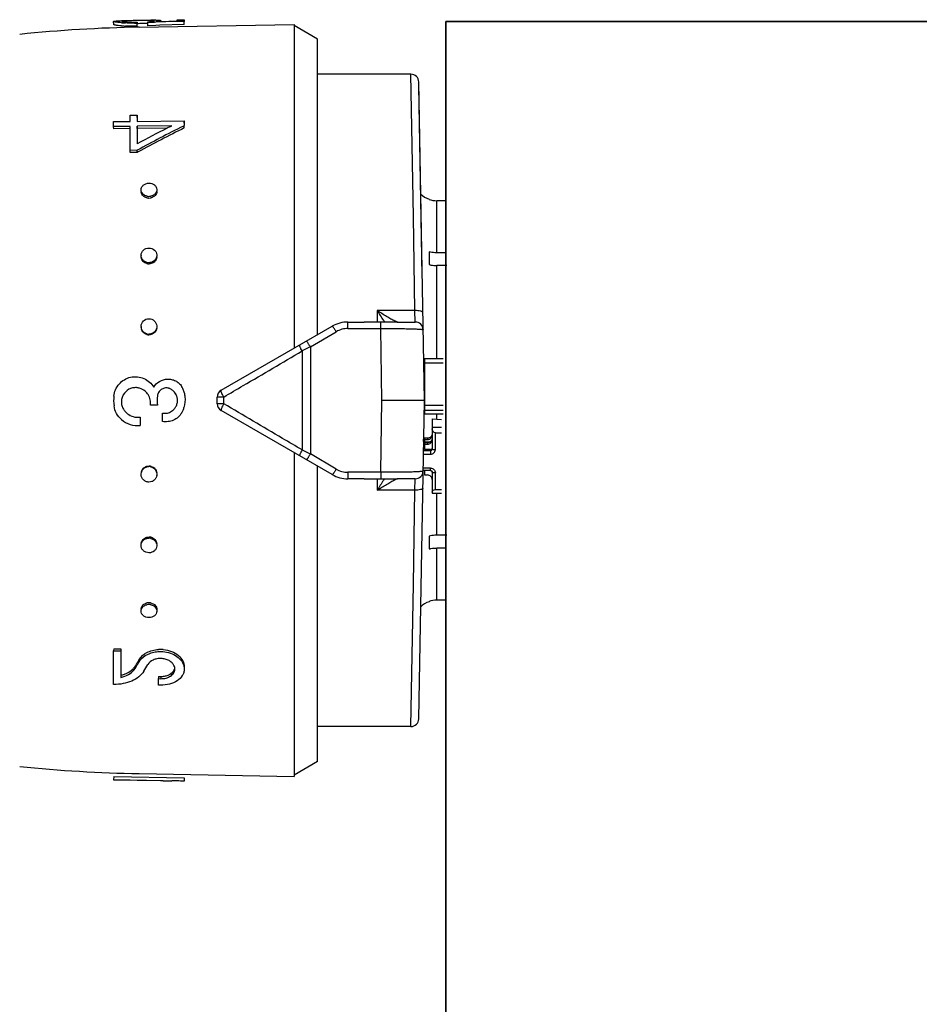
# Model space of a CAD drawing. Header units: millimetres. Extents: x 60394 to 199354, y 20895 to 166073.
# Tile 87 of 256: x 82914 to 82971, y 24418 to 24480. Entities that reach past the tile are written whole.
import ezdxf

# ---------------------------------------------------------------- set-up
doc = ezdxf.new("R2010")
doc.units = ezdxf.units.MM
doc.layers.add('UT_ZAŘÍZENÍ - OT', color=3, linetype='Continuous', lineweight=35)

msp = doc.modelspace()

# ---------------------------------------------------------------- linework, layer by layer
at = {"color": 0, "linetype": 'Continuous'}
for p, q in [((82920.042, 24479.977), (82920.038, 24480.177)), ((82920.675, 24480.223), (82920.69, 24480.224)), ((82920.69, 24480.224), (82920.702, 24480.224)), ((82920.691, 24480.164), (82920.69, 24480.21)), ((82921.604, 24480.237), (82921.482, 24480.235)), ((82921.528, 24480.138), (82921.528, 24480.075)), ((82921.532, 24479.876), (82921.528, 24480.075)), ((82921.605, 24480.037), (82921.53, 24480.036)), ((82921.674, 24479.813), (82931.542, 24479.986)), ((82922.216, 24480.044), (82922.185, 24480.044)), ((82922.214, 24480.104), (82922.214, 24480.157)), ((82922.644, 24480.12), (82922.214, 24480.104)), ((82922.217, 24479.905), (82922.214, 24480.104)), ((82922.438, 24480.177), (82922.437, 24480.241)), ((82922.731, 24480.123), (82922.644, 24480.12)), ((82922.726, 24480.172), (82923.028, 24480.181)), ((82924.022, 24480.168), (82922.731, 24480.123)), ((82922.992, 24479.933), (82922.734, 24479.924)), ((82922.875, 24480.176), (82922.875, 24480.191)), ((82924.541, 24479.987), (82922.992, 24479.933)), ((82923.028, 24480.181), (82924.088, 24480.215)), ((82923.038, 24480.235), (82923.039, 24480.182)), ((82924.089, 24480.171), (82924.022, 24480.168)), ((82924.088, 24480.283), (82924.538, 24480.291)), ((82924.088, 24480.215), (82924.088, 24480.283)), ((82924.538, 24480.186), (82924.089, 24480.171)), ((82924.538, 24480.291), (82924.538, 24480.186)), ((82924.541, 24479.987), (82924.538, 24480.186)), ((82931.542, 24479.986), (82931.542, 24459.341)), ((82922.734, 24479.924), (82922.217, 24479.905)), ((82933.042, 24479.046), (82931.542, 24479.912)), ((82933.042, 24460.207), (82933.042, 24479.046)), ((82938.988, 24476.812), (82933.042, 24476.812)), ((82939.142, 24467.748), (82938.988, 24476.812)), ((82939.842, 24456.012), (82939.487, 24476.321)), ((82939.703, 24463.946), (82939.492, 24476.071)), ((82920.038, 24473.788), (82921.088, 24473.801)), ((82920.038, 24473.477), (82920.038, 24473.788)), ((82921.088, 24474.207), (82921.538, 24474.213)), ((82921.088, 24473.801), (82921.088, 24474.207)), ((82921.538, 24474.213), (82921.538, 24473.807)), ((82921.542, 24474.062), (82921.538, 24474.213)), ((82921.538, 24473.807), (82924.538, 24473.846)), ((82924.538, 24473.846), (82924.538, 24473.534)), ((82924.541, 24473.699), (82924.538, 24473.846)), ((82921.088, 24473.49), (82920.038, 24473.477)), ((82920.042, 24473.333), (82920.038, 24473.477)), ((82921.092, 24473.346), (82920.042, 24473.333)), ((82921.088, 24471.958), (82921.088, 24473.49)), ((82923.752, 24473.524), (82921.538, 24473.496)), ((82921.538, 24473.496), (82921.538, 24472.377)), ((82921.542, 24473.352), (82921.538, 24473.496)), ((82923.459, 24473.376), (82921.542, 24473.352)), ((82921.542, 24473.352), (82921.542, 24472.494)), ((82923.697, 24473.496), (82923.752, 24473.524)), ((82924.538, 24473.534), (82924.482, 24473.506)), ((82924.541, 24473.39), (82924.538, 24473.534)), ((82921.538, 24471.963), (82921.088, 24471.958)), ((82921.092, 24471.827), (82921.088, 24471.958)), ((82921.542, 24471.832), (82921.092, 24471.827)), ((82921.542, 24471.832), (82921.538, 24471.963)), ((82921.594, 24471.86), (82921.542, 24471.832)), ((82940.142, 24468.848), (82940.142, 24468.835)), ((82940.642, 24465.425), (82940.642, 24468.749)), ((82941.212, 24468.749), (82940.642, 24468.749)), ((82939.244, 24461.737), (82939.142, 24467.748)), ((82940.142, 24465.486), (82940.142, 24464.672)), ((82941.26, 24465.425), (82940.642, 24465.425)), ((82940.642, 24458.686), (82940.642, 24464.612)), ((82941.267, 24464.612), (82940.642, 24464.612)), ((82936.842, 24461.737), (82936.842, 24461.003)), ((82939.244, 24461.737), (82936.842, 24461.737)), ((82939.263, 24461.012), (82939.244, 24461.737)), ((82926.892, 24456.656), (82933.972, 24460.744)), ((82934.972, 24460.597), (82934.972, 24461.012)), ((82934.972, 24461.012), (82935.999, 24461.012)), ((82934.972, 24460.597), (82937.07, 24460.597)), ((82937.07, 24460.597), (82937.069, 24461.004)), ((82937.142, 24456.012), (82937.07, 24460.597)), ((82938.106, 24461.012), (82939.263, 24461.012)), ((82932.576, 24459.424), (82934.222, 24460.392)), ((82932.576, 24459.424), (82932.576, 24452.6)), ((82932.055, 24459.168), (82932.055, 24452.856)), ((82939.842, 24458.686), (82939.842, 24455.164)), ((82939.842, 24458.686), (82941.042, 24458.686)), ((82939.842, 24458.402), (82941.042, 24458.402)), ((82926.642, 24455.8), (82926.642, 24456.223)), ((82927.055, 24455.796), (82927.055, 24456.227)), ((82922.828, 24455.709), (82922.378, 24455.709)), ((82937.07, 24451.427), (82937.142, 24456.012)), ((82939.842, 24456.012), (82937.142, 24456.012)), ((82939.487, 24435.703), (82939.842, 24456.012)), ((82939.842, 24455.706), (82941.042, 24455.706)), ((82921.718, 24454.94), (82921.718, 24454.406)), ((82923.148, 24454.668), (82923.148, 24455.203)), ((82933.972, 24451.28), (82926.892, 24455.367)), ((82939.842, 24455.391), (82941.042, 24455.391)), ((82939.842, 24455.164), (82941.042, 24455.164)), ((82940.342, 24454.837), (82940.342, 24452.914)), ((82940.342, 24454.837), (82940.942, 24454.804)), ((82940.642, 24454.821), (82940.642, 24455.164)), ((82940.342, 24454.306), (82940.942, 24454.306)), ((82939.796, 24453.397), (82939.802, 24453.72)), ((82939.842, 24453.608), (82939.842, 24453.363)), ((82940.042, 24453.608), (82939.842, 24453.608)), ((82940.042, 24453.608), (82940.042, 24453.51)), ((82940.542, 24452.875), (82940.542, 24453.954)), ((82940.542, 24453.954), (82940.942, 24453.954)), ((82939.842, 24452.972), (82939.789, 24452.972)), ((82939.842, 24453.168), (82939.792, 24453.168)), ((82939.844, 24453.394), (82939.796, 24453.397)), ((82939.796, 24453.363), (82940.205, 24453.363)), ((82939.842, 24453.51), (82940.042, 24453.51)), ((82939.842, 24453.315), (82939.842, 24452.874)), ((82940.042, 24453.315), (82939.842, 24453.315)), ((82939.842, 24453.218), (82940.042, 24453.218)), ((82940.042, 24453.315), (82940.042, 24453.218)), ((82931.542, 24452.683), (82931.542, 24432.038)), ((82934.222, 24451.631), (82932.576, 24452.6)), ((82939.782, 24452.581), (82940.242, 24452.581)), ((82939.786, 24452.816), (82940.242, 24452.816)), ((82940.242, 24452.874), (82939.842, 24452.874)), ((82940.242, 24452.874), (82940.242, 24452.581)), ((82933.042, 24432.978), (82933.042, 24451.817)), ((82940.242, 24451.698), (82939.767, 24451.698)), ((82940.242, 24451.537), (82940.242, 24451.698)), ((82934.972, 24451.427), (82934.972, 24451.012)), ((82937.07, 24451.427), (82934.972, 24451.427)), ((82937.07, 24451.427), (82937.069, 24451.019)), ((82940.242, 24451.537), (82939.764, 24451.537)), ((82939.842, 24451.537), (82939.842, 24451.256)), ((82939.842, 24451.256), (82940.042, 24451.256)), ((82940.342, 24451.443), (82940.342, 24450.089)), ((82940.542, 24450.325), (82940.542, 24451.404)), ((82935.999, 24451.012), (82934.972, 24451.012)), ((82936.842, 24451.021), (82936.842, 24450.287)), ((82939.263, 24451.012), (82938.106, 24451.012)), ((82939.244, 24450.287), (82939.263, 24451.012)), ((82939.244, 24450.287), (82936.842, 24450.287)), ((82939.142, 24444.276), (82939.244, 24450.287)), ((82940.342, 24450.089), (82940.942, 24450.089)), ((82940.542, 24450.325), (82940.942, 24450.325)), ((82940.642, 24447.412), (82940.642, 24450.089)), ((82940.142, 24447.351), (82940.142, 24446.538)), ((82941.267, 24447.412), (82940.642, 24447.412)), ((82940.642, 24443.275), (82940.642, 24446.599)), ((82941.26, 24446.599), (82940.642, 24446.599)), ((82938.988, 24435.212), (82939.142, 24444.276)), ((82940.142, 24443.189), (82940.142, 24443.176)), ((82941.212, 24443.275), (82940.642, 24443.275)), ((82939.587, 24441.397), (82939.602, 24442.259)), ((82920.042, 24440.171), (82920.038, 24440.04)), ((82920.038, 24437.897), (82920.038, 24440.04)), ((82920.038, 24440.04), (82920.488, 24440.034)), ((82920.042, 24440.171), (82920.492, 24440.166)), ((82920.492, 24440.166), (82920.488, 24440.034)), ((82920.488, 24440.034), (82920.488, 24438.346)), ((82921.519, 24439.106), (82921.547, 24439.154)), ((82921.636, 24439.435), (82921.664, 24439.482)), ((82921.664, 24439.482), (82921.66, 24439.344)), ((82921.409, 24439.059), (82921.405, 24438.918)), ((82922.892, 24438.414), (82922.888, 24438.268)), ((82922.888, 24437.86), (82922.888, 24438.268)), ((82922.888, 24438.268), (82923.038, 24438.266)), ((82923.038, 24437.858), (82922.888, 24437.86)), ((82922.892, 24438.414), (82923.042, 24438.412)), ((82923.042, 24438.412), (82923.038, 24438.266)), ((82938.988, 24435.212), (82933.042, 24435.212)), ((82933.042, 24432.978), (82931.542, 24432.112)), ((82921.674, 24432.21), (82931.542, 24432.038)), ((82920.042, 24432.026), (82920.038, 24431.826)), ((82920.038, 24431.814), (82920.038, 24431.826)), ((82920.038, 24431.826), (82924.538, 24431.748)), ((82923.188, 24431.76), (82920.038, 24431.814)), ((82920.042, 24432.026), (82924.541, 24431.947)), ((82923.188, 24431.756), (82923.188, 24431.76)), ((82923.188, 24431.756), (82923.751, 24431.746)), ((82924.541, 24431.947), (82924.538, 24431.748)), ((82924.541, 24431.937), (82924.538, 24431.737)), ((82924.538, 24431.748), (82924.538, 24431.737))]:
    msp.add_line(p, q, dxfattribs=at)
for centre, radius, start, end in [((82921.157, 24488.653), 8.577, 265.82558, 266.62577), ((82921.306, 24444.489), 35.74, 91.01238, 91.21551), ((82921.23, 24489.907), 9.833, 266.63176, 267.39596), ((82920.835, 24478.428), 1.789, 94.25337, 94.6326), ((82920.891, 24477.659), 2.559, 93.45872, 94.22835), ((82921.311, 24492.617), 12.544, 270.2757, 270.99142), ((82921.354, 24490.166), 10.03, 270.37671, 270.99382), ((82921.765, 24486.565), 6.424, 274.00652, 274.76218), ((82921.851, 24485.523), 5.379, 274.77014, 275.5791), ((82922.287, 24474.963), 5.28, 88.37447, 89.19799), ((82923.148, 24438.134), 42.126, 90.84632, 91.00332), ((82922.862, 24457.235), 23.023, 90.56986, 90.83886), ((82922.762, 24467.031), 13.227, 90.13111, 90.55891), ((82923.244, 24389.827), 90, 91, 95.86353), ((82921.158, 24488.504), 8.626, 265.85586, 266.65073), ((82921.231, 24489.775), 9.899, 266.65673, 267.41559), ((82938.988, 24476.312), 0.5, 1.00273, 90.00005), ((82971.827, 24379.572), 105.191, 116.74897, 118.55954), ((82971.371, 24378.909), 105.923, 116.89327, 118.06457), ((82971.563, 24379.195), 105.279, 116.52799, 118.3353), ((82968.459, 24384.596), 99.533, 116.72558, 116.87901), ((82922.131, 24469.332), 0.34, 181.83857, 189.22993), ((82922.462, 24469.341), 0.33, 0.0012, 1.80344), ((82922.284, 24469.602), 0.578, 257.40046, 263.77919), ((82922.288, 24469.499), 0.583, 257.43846, 263.79562), ((82922.283, 24469.591), 0.567, 263.76903, 270.51539), ((82922.286, 24469.489), 0.572, 263.78497, 270.51556), ((82922.282, 24469.601), 0.577, 270.61415, 283.65474), ((82922.285, 24469.499), 0.582, 270.61233, 283.61615), ((82940.642, 24470.262), 1.5, 226.64917, 250.52878), ((82940.644, 24470.258), 1.509, 250.58004, 269.92942), ((82922.203, 24465.261), 0.415, 180.00363, 182.62681), ((82922.374, 24465.192), 0.417, 351.68515, 359.95596), ((82922.287, 24465.325), 0.529, 255.90699, 262.90203), ((82922.29, 24465.257), 0.533, 255.94846, 262.92018), ((82922.285, 24465.311), 0.515, 262.89641, 270.33517), ((82922.289, 24465.242), 0.519, 262.91395, 270.33539), ((82957.625, 24474.259), 24.264, 211.06983, 212.81472), ((82953.668, 24471.714), 19.559, 212.83138, 213.19135), ((82922.259, 24460.727), 0.471, 180.01487, 185.18459), ((82934.972, 24459.012), 2, 90, 120), ((82934.973, 24459.118), 1.479, 90.0293, 120.51258), ((82939.263, 24460.512), 0.5, 0.9973, 89.99995), ((82922.289, 24460.737), 0.505, 254.94557, 262.29746), ((82922.293, 24460.706), 0.509, 254.989, 262.3166), ((82922.287, 24460.72), 0.488, 262.29512, 270.14263), ((82922.29, 24460.689), 0.492, 262.31359, 270.14288), ((83040.137, 24240.051), 244.324, 116.11937, 116.25551), ((82939.743, 24457.856), 0.0994, 313.59217, 359.98031), ((82939.742, 24457.868), 0.301, 284.00989, 289.44256), ((82921.435, 24455.949), 0.878, 79.26214, 86.10486), ((82921.425, 24455.9), 0.927, 73.07928, 79.21627), ((82923.397, 24456.234), 0.576, 71.25318, 78.39725), ((82923.399, 24456.241), 0.569, 63.84048, 71.25521), ((82923.478, 24456.311), 1.078, 27.84061, 34.02965), ((82923.482, 24456.313), 1.073, 21.6663, 27.84286), ((82923.499, 24456.32), 1.054, 15.21143, 21.66816), ((82922.7, 24456.012), 2.661, 174.20363, 187.38301), ((82921.421, 24455.862), 0.963, 41.07571, 50.01192), ((82921.415, 24455.858), 0.97, 32.46127, 41.04427), ((82925.125, 24456.012), 2.316, 172.81682, 187.51949), ((82923.274, 24456.005), 0.836, 39.13046, 49.82845), ((82923.281, 24456.01), 0.828, 29.69129, 39.12926), ((82922.587, 24456.073), 1.999, 11.83461, 15.19202), ((82927.142, 24456.223), 0.5, 120, 180), ((82939.742, 24456.24), 0.3, 70.55401, 72.35353), ((82923.277, 24456.013), 0.831, 307.97112, 320.9467), ((82923.27, 24456.02), 0.841, 320.92395, 328.11089), ((82923.379, 24455.849), 1.181, 339.47291, 345.3977), ((82927.142, 24455.8), 0.5, 180, 240), ((82921.429, 24455.906), 0.893, 214.11402, 220.95302), ((82921.599, 24456.055), 1.119, 220.98571, 227.22441), ((82921.6, 24456.038), 1.104, 269.87405, 276.1358), ((82923.29, 24455.975), 0.785, 259.56156, 266.77563), ((82923.319, 24455.874), 1.247, 328.36326, 330.5708), ((82923.333, 24455.867), 1.23, 330.55262, 339.45926), ((82921.601, 24456.046), 1.644, 229.79423, 274.1007), ((82940.052, 24453.805), 0.29, 325.94596, 359.95559), ((83040.137, 24671.973), 244.324, 243.74449, 243.88063), ((82922.286, 24451.303), 0.489, 81.95126, 89.79291), ((82922.29, 24451.334), 0.493, 81.96974, 89.79318), ((82922.284, 24451.285), 0.507, 74.61727, 81.95392), ((82922.287, 24451.316), 0.51, 74.66061, 81.97306), ((82922.307, 24451.294), 0.481, 352.20997, 354.91531), ((82934.972, 24453.012), 2, 240, 270), ((82934.973, 24452.905), 1.479, 239.48743, 269.97069), ((82939.263, 24451.512), 0.5, 270, 359), ((82940.254, 24451.443), 0.0882, 0.03691, 8.66078), ((82957.547, 24437.814), 24.171, 147.18194, 148.9335), ((82954.01, 24440.087), 19.968, 146.8123, 147.16491), ((82922.288, 24446.78), 0.52, 82.19776, 89.60771), ((82922.286, 24446.763), 0.537, 75.26335, 82.20456), ((82922.285, 24446.712), 0.516, 82.18024, 89.60747), ((82922.282, 24446.695), 0.533, 75.22208, 82.18643), ((82922.283, 24442.426), 0.574, 89.52764, 102.6205), ((82922.287, 24442.528), 0.579, 90.47615, 102.57666), ((82922.286, 24442.544), 0.563, 89.46365, 90.42767), ((82922.283, 24442.431), 0.569, 82.70603, 89.43816), ((82922.286, 24442.533), 0.574, 82.72194, 89.43835), ((82922.281, 24442.416), 0.584, 76.3765, 82.71678), ((82922.284, 24442.519), 0.588, 76.41423, 82.73319), ((82940.642, 24441.762), 1.5, 109.47122, 133.35083), ((82940.644, 24441.765), 1.509, 90.07058, 109.41996), ((82922.131, 24442.692), 0.34, 170.77007, 178.16143), ((82922.462, 24442.682), 0.33, 358.19656, 359.9988), ((82923.019, 24438.188), 1.949, 89.34777, 93.68224), ((82923.018, 24438.156), 1.981, 84.74512, 89.3338), ((82883.466, 24462.246), 44.466, 328.57088, 328.85214), ((82882.114, 24463.063), 46.046, 328.85211, 329.1259), ((82881.266, 24463.231), 46.929, 329.13232, 329.40315), ((82922.528, 24438.83), 1.009, 142.68913, 149.33475), ((82922.624, 24438.757), 1.129, 136.6726, 142.69573), ((82883.734, 24462.127), 44.808, 328.5423, 329.17295), ((82920.54, 24439.606), 1.027, 315.49883, 321.71461), ((82920.618, 24439.544), 0.927, 321.71489, 328.50896), ((82882.989, 24462.2), 44.921, 328.78337, 329.0635), ((82923.48, 24438.888), 0.458, 358.60453, 6.96692), ((82920.104, 24440.216), 1.908, 281.62893, 285.76186), ((82938.988, 24435.712), 0.5, 270, 359), ((82923.244, 24522.197), 90, 264.13647, 269)]:
    msp.add_arc(centre, radius, start, end, dxfattribs=at)
at = {"color": 0, "linetype": 'Continuous', "extrusion": (0, 0, -1)}
for centre, major_axis, ratio, start_param, end_param in [((82940.542, 24454.189), (0, -0.235), 0.85043, 0, 1.570796), ((82940.542, 24450.168), (0.2, 0), 0.785695, 3.141593, 4.712389)]:
    msp.add_ellipse(centre, major_axis=major_axis, ratio=ratio, start_param=start_param, end_param=end_param, dxfattribs=at)
at = {"color": 0, "linetype": 'Continuous'}
for points, knots in [([(82920.038, 24480.177), (82920.038, 24480.18), (82920.046, 24480.186), (82920.053, 24480.189), (82920.058, 24480.19)], [0, 0, 0, 0, 0.34526, 1, 1, 1, 1]), ([(82920.533, 24480.099), (82920.463, 24480.104), (82920.365, 24480.113), (82920.243, 24480.127), (82920.172, 24480.137), (82920.117, 24480.147), (82920.075, 24480.157), (82920.052, 24480.164), (82920.038, 24480.173), (82920.038, 24480.177)], [0, 0, 0, 0, 0.415889, 0.585993, 0.728367, 0.841268, 0.923827, 0.975949, 1, 1, 1, 1]), ([(82920.534, 24479.9), (82920.465, 24479.905), (82920.367, 24479.914), (82920.246, 24479.928), (82920.175, 24479.938), (82920.12, 24479.947), (82920.079, 24479.957), (82920.055, 24479.965), (82920.042, 24479.973), (82920.042, 24479.977)], [0, 0, 0, 0, 0.416026, 0.586157, 0.728535, 0.841423, 0.923955, 0.976034, 1, 1, 1, 1]), ([(82920.058, 24480.19), (82920.062, 24480.191), (82920.082, 24480.197), (82920.102, 24480.2), (82920.118, 24480.202)], [0, 0, 0, 0, 0.194984, 1, 1, 1, 1]), ([(82920.118, 24480.202), (82920.174, 24480.209), (82920.318, 24480.215), (82920.461, 24480.219), (82920.548, 24480.221)], [0, 0, 0, 0, 0.393124, 1, 1, 1, 1]), ([(82920.69, 24480.21), (82920.675, 24480.209), (82920.65, 24480.207), (82920.616, 24480.202), (82920.595, 24480.198), (82920.583, 24480.194), (82920.581, 24480.191)], [0, 0, 0, 0, 0.402142, 0.703286, 0.901798, 1, 1, 1, 1]), ([(82920.581, 24480.191), (82920.581, 24480.191), (82920.581, 24480.19), (82920.581, 24480.19), (82920.581, 24480.189)], [0, 0, 0, 0, 0.519614, 1, 1, 1, 1]), ([(82920.581, 24480.189), (82920.581, 24480.188), (82920.586, 24480.184), (82920.602, 24480.178), (82920.64, 24480.17), (82920.702, 24480.162), (82920.751, 24480.158), (82920.78, 24480.155)], [0, 0, 0, 0, 0.026104, 0.078509, 0.271488, 0.580502, 1, 1, 1, 1]), ([(82921.482, 24480.235), (82921.343, 24480.233), (82921.094, 24480.227), (82920.845, 24480.22), (82920.736, 24480.214)], [0, 0, 0, 0, 0.5608, 1, 1, 1, 1]), ([(82920.78, 24480.155), (82920.823, 24480.152), (82921.036, 24480.138), (82921.25, 24480.135), (82921.42, 24480.136)], [0, 0, 0, 0, 0.202928, 1, 1, 1, 1]), ([(82921.372, 24480.073), (82921.32, 24480.073), (82921.124, 24480.073), (82920.928, 24480.078), (82920.783, 24480.084)], [0, 0, 0, 0, 0.261385, 1, 1, 1, 1]), ([(82922.183, 24480.243), (82922.139, 24480.243), (82921.946, 24480.243), (82921.753, 24480.24), (82921.604, 24480.237)], [0, 0, 0, 0, 0.228486, 1, 1, 1, 1]), ([(82922.185, 24480.044), (82922.14, 24480.043), (82921.947, 24480.043), (82921.754, 24480.04), (82921.605, 24480.037)], [0, 0, 0, 0, 0.228577, 1, 1, 1, 1]), ([(82922.361, 24480.242), (82922.347, 24480.243), (82922.288, 24480.243), (82922.228, 24480.243), (82922.183, 24480.243)], [0, 0, 0, 0, 0.229978, 1, 1, 1, 1]), ([(82922.374, 24480.17), (82922.412, 24480.174), (82922.478, 24480.181), (82922.554, 24480.192), (82922.599, 24480.201), (82922.621, 24480.207), (82922.634, 24480.212), (82922.64, 24480.217), (82922.64, 24480.219)], [0, 0, 0, 0, 0.416564, 0.727805, 0.840468, 0.923103, 0.975235, 1, 1, 1, 1]), ([(82922.548, 24480.236), (82922.54, 24480.237), (82922.503, 24480.239), (82922.466, 24480.24), (82922.437, 24480.241)], [0, 0, 0, 0, 0.216654, 1, 1, 1, 1]), ([(82922.616, 24480.229), (82922.612, 24480.23), (82922.589, 24480.233), (82922.566, 24480.235), (82922.548, 24480.236)], [0, 0, 0, 0, 0.191517, 1, 1, 1, 1]), ([(82922.64, 24480.219), (82922.64, 24480.222), (82922.63, 24480.227), (82922.623, 24480.228), (82922.616, 24480.229)], [0, 0, 0, 0, 0.306489, 1, 1, 1, 1]), ([(82922.875, 24480.191), (82922.864, 24480.19), (82922.814, 24480.182), (82922.765, 24480.176), (82922.726, 24480.172)], [0, 0, 0, 0, 0.219199, 1, 1, 1, 1]), ([(82922.732, 24480.258), (82922.747, 24480.258), (82922.799, 24480.258), (82922.851, 24480.257), (82922.888, 24480.256)], [0, 0, 0, 0, 0.28218, 1, 1, 1, 1]), ([(82923.038, 24480.235), (82923.038, 24480.23), (82923.02, 24480.222), (82922.992, 24480.213), (82922.939, 24480.202), (82922.898, 24480.195), (82922.875, 24480.191)], [0, 0, 0, 0, 0.080473, 0.272652, 0.58028, 1, 1, 1, 1]), ([(82922.888, 24480.256), (82922.899, 24480.256), (82922.932, 24480.254), (82922.965, 24480.252), (82922.988, 24480.249)], [0, 0, 0, 0, 0.312325, 1, 1, 1, 1]), ([(82922.988, 24480.249), (82923.001, 24480.248), (82923.017, 24480.246), (82923.033, 24480.241), (82923.038, 24480.237), (82923.038, 24480.235)], [0, 0, 0, 0, 0.708486, 0.898996, 1, 1, 1, 1]), ([(82921.532, 24479.876), (82921.467, 24479.875), (82921.218, 24479.873), (82920.969, 24479.877), (82920.785, 24479.886)], [0, 0, 0, 0, 0.261104, 1, 1, 1, 1]), ([(82921.788, 24469.432), (82921.787, 24469.488), (82921.813, 24469.604), (82921.925, 24469.748), (82922.093, 24469.841), (82922.222, 24469.864), (82922.288, 24469.865)], [0, 0, 0, 0, 0.229393, 0.470966, 0.729703, 1, 1, 1, 1]), ([(82921.892, 24469.186), (82921.861, 24469.22), (82921.811, 24469.297), (82921.79, 24469.388), (82921.788, 24469.432)], [0, 0, 0, 0, 0.509651, 1, 1, 1, 1]), ([(82922.161, 24468.931), (82922.071, 24468.951), (82921.903, 24469.03), (82921.809, 24469.195), (82921.796, 24469.278)], [0, 0, 0, 0, 0.524629, 1, 1, 1, 1]), ([(82922.288, 24469.865), (82922.352, 24469.865), (82922.477, 24469.846), (82922.641, 24469.762), (82922.755, 24469.628), (82922.786, 24469.517), (82922.788, 24469.463)], [0, 0, 0, 0, 0.270385, 0.528616, 0.769944, 1, 1, 1, 1]), ([(82922.792, 24469.341), (82922.792, 24469.249), (82922.706, 24469.053), (82922.522, 24468.957), (82922.422, 24468.933)], [0, 0, 0, 0, 0.47302, 1, 1, 1, 1]), ([(82922.788, 24469.463), (82922.789, 24469.415), (82922.771, 24469.316), (82922.717, 24469.231), (82922.684, 24469.194)], [0, 0, 0, 0, 0.488775, 1, 1, 1, 1]), ([(82922.158, 24469.038), (82922.132, 24469.044), (82922.034, 24469.073), (82921.943, 24469.13), (82921.892, 24469.186)], [0, 0, 0, 0, 0.260211, 1, 1, 1, 1]), ([(82922.684, 24469.194), (82922.667, 24469.175), (82922.592, 24469.104), (82922.494, 24469.059), (82922.418, 24469.04)], [0, 0, 0, 0, 0.24218, 1, 1, 1, 1]), ([(82921.788, 24465.261), (82921.788, 24465.322), (82921.816, 24465.446), (82921.927, 24465.602), (82922.094, 24465.704), (82922.223, 24465.729), (82922.288, 24465.729)], [0, 0, 0, 0, 0.241806, 0.488407, 0.741812, 1, 1, 1, 1]), ([(82922.288, 24465.729), (82922.411, 24465.73), (82922.605, 24465.663), (82922.753, 24465.465), (82922.785, 24465.346), (82922.788, 24465.287)], [0, 0, 0, 0, 0.507384, 0.755665, 1, 1, 1, 1]), ([(82921.856, 24465.028), (82921.846, 24465.044), (82921.81, 24465.111), (82921.791, 24465.186), (82921.789, 24465.242)], [0, 0, 0, 0, 0.253103, 1, 1, 1, 1]), ([(82922.161, 24464.739), (82922.069, 24464.762), (82921.896, 24464.857), (82921.809, 24465.035), (82921.796, 24465.125)], [0, 0, 0, 0, 0.510101, 1, 1, 1, 1]), ([(82922.158, 24464.812), (82922.096, 24464.827), (82921.977, 24464.88), (82921.888, 24464.975), (82921.856, 24465.028)], [0, 0, 0, 0, 0.506643, 1, 1, 1, 1]), ([(82922.749, 24465.089), (82922.72, 24465.022), (82922.628, 24464.9), (82922.491, 24464.832), (82922.418, 24464.813)], [0, 0, 0, 0, 0.492845, 1, 1, 1, 1]), ([(82922.787, 24465.132), (82922.774, 24465.041), (82922.687, 24464.862), (82922.514, 24464.765), (82922.422, 24464.741)], [0, 0, 0, 0, 0.489899, 1, 1, 1, 1]), ([(82922.788, 24465.287), (82922.79, 24465.236), (82922.78, 24465.168), (82922.756, 24465.104), (82922.749, 24465.089)], [0, 0, 0, 0, 0.747031, 1, 1, 1, 1]), ([(82940.642, 24465.425), (82940.6, 24465.425), (82940.431, 24465.43), (82940.264, 24465.455), (82940.142, 24465.486)], [0, 0, 0, 0, 0.252472, 1, 1, 1, 1]), ([(82940.142, 24464.672), (82940.182, 24464.662), (82940.347, 24464.627), (82940.515, 24464.612), (82940.642, 24464.612)], [0, 0, 0, 0, 0.247091, 1, 1, 1, 1]), ([(82937.963, 24461.076), (82937.879, 24461.116), (82937.702, 24461.209), (82937.326, 24461.425), (82937.037, 24461.607), (82936.842, 24461.737)], [0, 0, 0, 0, 0.213248, 0.460801, 1, 1, 1, 1]), ([(82939.744, 24461.608), (82939.744, 24461.617), (82939.735, 24461.64), (82939.702, 24461.663), (82939.655, 24461.685), (82939.566, 24461.713), (82939.426, 24461.733), (82939.308, 24461.738), (82939.244, 24461.737)], [0, 0, 0, 0, 0.054454, 0.124226, 0.220024, 0.341181, 0.645763, 1, 1, 1, 1]), ([(82921.788, 24460.727), (82921.788, 24460.853), (82921.896, 24461.117), (82922.161, 24461.222), (82922.288, 24461.223)], [0, 0, 0, 0, 0.49811, 1, 1, 1, 1]), ([(82922.288, 24461.223), (82922.409, 24461.223), (82922.659, 24461.132), (82922.776, 24460.891), (82922.786, 24460.772)], [0, 0, 0, 0, 0.501804, 1, 1, 1, 1]), ([(82922.161, 24460.214), (82922.078, 24460.237), (82921.921, 24460.323), (82921.832, 24460.479), (82921.809, 24460.561)], [0, 0, 0, 0, 0.50198, 1, 1, 1, 1]), ([(82922.158, 24460.249), (82922.085, 24460.269), (82921.946, 24460.34), (82921.856, 24460.468), (82921.827, 24460.537)], [0, 0, 0, 0, 0.50114, 1, 1, 1, 1]), ([(82922.77, 24460.601), (82922.748, 24460.519), (82922.659, 24460.362), (82922.501, 24460.273), (82922.418, 24460.25)], [0, 0, 0, 0, 0.49918, 1, 1, 1, 1]), ([(82922.787, 24460.628), (82922.774, 24460.533), (82922.69, 24460.346), (82922.515, 24460.241), (82922.422, 24460.215)], [0, 0, 0, 0, 0.498032, 1, 1, 1, 1]), ([(82934.222, 24460.392), (82934.202, 24460.412), (82934.17, 24460.46), (82934.137, 24460.534), (82934.097, 24460.597), (82934.059, 24460.648), (82934.028, 24460.69), (82934.003, 24460.721), (82933.988, 24460.737), (82933.975, 24460.746), (82933.972, 24460.744)], [0, 0, 0, 0, 0.198142, 0.388892, 0.560134, 0.707991, 0.828678, 0.918542, 0.975091, 1, 1, 1, 1]), ([(82937.069, 24461.004), (82936.89, 24461.002), (82936.533, 24461.003), (82936.176, 24461.012), (82935.999, 24461.012)], [0, 0, 0, 0, 0.502804, 1, 1, 1, 1]), ([(82938.106, 24461.012), (82938.026, 24461.012), (82937.681, 24461.011), (82937.335, 24461.007), (82937.069, 24461.004)], [0, 0, 0, 0, 0.230893, 1, 1, 1, 1]), ([(82937.07, 24460.597), (82937.246, 24460.598), (82937.591, 24460.598), (82938.091, 24460.595), (82938.552, 24460.589), (82938.903, 24460.582), (82939.15, 24460.574), (82939.306, 24460.568), (82939.441, 24460.562), (82939.552, 24460.555), (82939.64, 24460.547), (82939.704, 24460.54), (82939.742, 24460.533), (82939.759, 24460.527), (82939.763, 24460.522), (82939.763, 24460.521)], [0, 0, 0, 0, 0.195605, 0.383531, 0.55643, 0.707585, 0.773165, 0.831259, 0.881323, 0.92293, 0.955723, 0.979458, 0.994025, 0.997954, 1, 1, 1, 1]), ([(82938.041, 24461.04), (82938.035, 24461.043), (82938.009, 24461.054), (82937.983, 24461.066), (82937.963, 24461.076)], [0, 0, 0, 0, 0.229765, 1, 1, 1, 1]), ([(82938.072, 24461.028), (82938.07, 24461.029), (82938.059, 24461.033), (82938.049, 24461.037), (82938.041, 24461.04)], [0, 0, 0, 0, 0.235586, 1, 1, 1, 1]), ([(82938.132, 24461.012), (82938.123, 24461.012), (82938.103, 24461.017), (82938.084, 24461.023), (82938.072, 24461.028)], [0, 0, 0, 0, 0.393757, 1, 1, 1, 1]), ([(82932.055, 24459.168), (82932.029, 24459.214), (82931.992, 24459.283), (82931.949, 24459.37), (82931.924, 24459.425), (82931.905, 24459.47), (82931.893, 24459.505), (82931.888, 24459.527), (82931.888, 24459.541), (82931.892, 24459.543)], [0, 0, 0, 0, 0.389691, 0.560136, 0.707341, 0.827183, 0.916538, 0.973346, 1, 1, 1, 1]), ([(82932.576, 24459.424), (82932.546, 24459.474), (82932.503, 24459.545), (82932.447, 24459.635), (82932.41, 24459.69), (82932.38, 24459.735), (82932.356, 24459.767), (82932.339, 24459.785), (82932.331, 24459.793), (82932.327, 24459.794), (82932.326, 24459.793)], [0, 0, 0, 0, 0.387648, 0.559336, 0.708365, 0.829964, 0.920373, 0.976704, 0.992026, 1, 1, 1, 1]), ([(82927.055, 24456.227), (82927.471, 24456.472), (82929.137, 24457.452), (82930.804, 24458.432), (82932.055, 24459.168)], [0, 0, 0, 0, 0.249365, 1, 1, 1, 1]), ([(82920.052, 24456.281), (82920.067, 24456.423), (82920.142, 24456.705), (82920.448, 24457.193), (82921.099, 24457.585), (82921.855, 24457.51), (82922.339, 24457.197), (82922.525, 24456.973), (82922.598, 24456.85)], [0, 0, 0, 0, 0.125806, 0.251598, 0.500158, 0.748611, 0.874302, 1, 1, 1, 1]), ([(82922.598, 24456.85), (82922.686, 24457.002), (82922.942, 24457.265), (82923.38, 24457.394), (82923.732, 24457.362), (82923.983, 24457.272), (82924.204, 24457.122), (82924.322, 24456.987), (82924.371, 24456.914)], [0, 0, 0, 0, 0.249691, 0.498274, 0.623384, 0.748679, 0.874168, 1, 1, 1, 1]), ([(82921.494, 24456.825), (82921.411, 24456.83), (82921.241, 24456.818), (82920.923, 24456.702), (82920.669, 24456.453), (82920.546, 24456.136), (82920.52, 24455.881), (82920.567, 24455.629), (82920.642, 24455.475), (82920.69, 24455.405)], [0, 0, 0, 0, 0.124702, 0.249421, 0.497433, 0.62303, 0.748788, 0.874419, 1, 1, 1, 1]), ([(82923.513, 24456.798), (82923.436, 24456.814), (82923.274, 24456.814), (82923.053, 24456.714), (82922.889, 24456.535), (82922.836, 24456.38), (82922.826, 24456.301)], [0, 0, 0, 0, 0.248903, 0.498305, 0.748695, 1, 1, 1, 1]), ([(82922.378, 24455.709), (82922.395, 24455.824), (82922.385, 24456.061), (82922.296, 24456.281), (82922.234, 24456.379)], [0, 0, 0, 0, 0.500135, 1, 1, 1, 1]), ([(82923.984, 24455.576), (82924.023, 24455.638), (82924.084, 24455.775), (82924.117, 24455.996), (82924.092, 24456.218), (82924.037, 24456.357), (82924, 24456.421)], [0, 0, 0, 0, 0.249892, 0.499949, 0.75024, 1, 1, 1, 1]), ([(82924.544, 24456.483), (82924.56, 24456.406), (82924.606, 24456.097), (82924.581, 24455.778), (82924.522, 24455.551)], [0, 0, 0, 0, 0.250786, 1, 1, 1, 1]), ([(82927.055, 24456.227), (82927.027, 24456.227), (82926.973, 24456.227), (82926.895, 24456.227), (82926.824, 24456.226), (82926.763, 24456.226), (82926.719, 24456.225), (82926.69, 24456.225), (82926.673, 24456.225), (82926.66, 24456.224), (82926.65, 24456.224), (82926.646, 24456.223), (82926.642, 24456.224), (82926.642, 24456.223)], [0, 0, 0, 0, 0.203374, 0.394866, 0.56769, 0.716771, 0.837685, 0.88646, 0.926896, 0.958626, 0.981467, 0.99529, 1, 1, 1, 1]), ([(82927.055, 24456.227), (82927.026, 24456.279), (82926.976, 24456.374), (82926.918, 24456.502), (82926.889, 24456.591), (82926.882, 24456.637), (82926.887, 24456.654), (82926.892, 24456.656)], [0, 0, 0, 0, 0.377895, 0.69297, 0.905251, 0.965919, 1, 1, 1, 1]), ([(82920.54, 24454.79), (82920.41, 24454.9), (82920.191, 24455.171), (82920.083, 24455.501), (82920.061, 24455.67)], [0, 0, 0, 0, 0.49938, 1, 1, 1, 1]), ([(82927.055, 24455.796), (82927.027, 24455.796), (82926.973, 24455.797), (82926.895, 24455.797), (82926.824, 24455.797), (82926.763, 24455.798), (82926.719, 24455.798), (82926.69, 24455.799), (82926.673, 24455.799), (82926.66, 24455.8), (82926.65, 24455.799), (82926.646, 24455.801), (82926.642, 24455.8), (82926.642, 24455.8)], [0, 0, 0, 0, 0.203374, 0.394866, 0.56769, 0.716771, 0.837685, 0.88646, 0.926896, 0.958626, 0.981467, 0.99529, 1, 1, 1, 1]), ([(82927.055, 24455.796), (82927.026, 24455.745), (82926.976, 24455.649), (82926.918, 24455.521), (82926.889, 24455.433), (82926.882, 24455.386), (82926.887, 24455.37), (82926.892, 24455.367)], [0, 0, 0, 0, 0.377895, 0.69297, 0.905251, 0.965919, 1, 1, 1, 1]), ([(82932.055, 24452.856), (82931.637, 24453.102), (82929.97, 24454.081), (82928.304, 24455.062), (82927.055, 24455.796)], [0, 0, 0, 0, 0.250578, 1, 1, 1, 1]), ([(82920.839, 24455.233), (82920.941, 24455.139), (82921.181, 24454.987), (82921.46, 24454.934), (82921.598, 24454.934)], [0, 0, 0, 0, 0.500561, 1, 1, 1, 1]), ([(82924.38, 24455.22), (82924.318, 24455.119), (82924.163, 24454.933), (82923.858, 24454.736), (82923.508, 24454.64), (82923.265, 24454.646), (82923.148, 24454.668)], [0, 0, 0, 0, 0.249964, 0.499879, 0.749906, 1, 1, 1, 1]), ([(82923.246, 24455.191), (82923.342, 24455.186), (82923.538, 24455.209), (82923.713, 24455.3), (82923.789, 24455.359)], [0, 0, 0, 0, 0.50069, 1, 1, 1, 1]), ([(82940.342, 24453.902), (82940.342, 24453.864), (82940.326, 24453.786), (82940.259, 24453.688), (82940.16, 24453.623), (82940.081, 24453.608), (82940.042, 24453.608)], [0, 0, 0, 0, 0.247784, 0.496832, 0.747734, 1, 1, 1, 1]), ([(82940.042, 24453.51), (82940.091, 24453.51), (82940.189, 24453.534), (82940.265, 24453.602), (82940.292, 24453.642)], [0, 0, 0, 0, 0.501963, 1, 1, 1, 1]), ([(82940.342, 24453.609), (82940.342, 24453.571), (82940.326, 24453.493), (82940.259, 24453.396), (82940.16, 24453.33), (82940.081, 24453.315), (82940.042, 24453.315)], [0, 0, 0, 0, 0.247784, 0.496832, 0.747734, 1, 1, 1, 1]), ([(82940.042, 24453.218), (82940.081, 24453.218), (82940.16, 24453.233), (82940.259, 24453.298), (82940.326, 24453.396), (82940.342, 24453.474), (82940.342, 24453.512)], [0, 0, 0, 0, 0.252266, 0.503168, 0.752216, 1, 1, 1, 1]), ([(82940.242, 24452.874), (82940.254, 24452.874), (82940.278, 24452.879), (82940.309, 24452.897), (82940.332, 24452.925), (82940.339, 24452.948), (82940.341, 24452.959)], [0, 0, 0, 0, 0.251925, 0.502849, 0.751924, 1, 1, 1, 1]), ([(82932.055, 24452.856), (82932.029, 24452.809), (82931.992, 24452.741), (82931.949, 24452.654), (82931.924, 24452.599), (82931.905, 24452.554), (82931.893, 24452.518), (82931.888, 24452.497), (82931.888, 24452.483), (82931.892, 24452.481)], [0, 0, 0, 0, 0.389693, 0.560138, 0.707342, 0.827185, 0.916539, 0.973347, 1, 1, 1, 1]), ([(82932.576, 24452.6), (82932.546, 24452.55), (82932.503, 24452.478), (82932.447, 24452.389), (82932.41, 24452.333), (82932.38, 24452.289), (82932.356, 24452.257), (82932.339, 24452.238), (82932.331, 24452.231), (82932.327, 24452.23), (82932.326, 24452.23)], [0, 0, 0, 0, 0.387648, 0.559336, 0.708365, 0.829964, 0.920373, 0.976704, 0.992026, 1, 1, 1, 1]), ([(82940.242, 24452.816), (82940.255, 24452.816), (82940.281, 24452.821), (82940.314, 24452.843), (82940.337, 24452.875), (82940.342, 24452.901), (82940.342, 24452.914)], [0, 0, 0, 0, 0.252236, 0.503168, 0.752245, 1, 1, 1, 1]), ([(82940.242, 24452.581), (82940.281, 24452.581), (82940.36, 24452.596), (82940.459, 24452.661), (82940.526, 24452.759), (82940.542, 24452.837), (82940.542, 24452.875)], [0, 0, 0, 0, 0.252255, 0.503168, 0.752226, 1, 1, 1, 1]), ([(82940.342, 24452.914), (82940.342, 24452.911), (82940.345, 24452.906), (82940.351, 24452.902), (82940.361, 24452.897), (82940.377, 24452.891), (82940.402, 24452.886), (82940.432, 24452.881), (82940.479, 24452.876), (82940.516, 24452.875), (82940.542, 24452.875)], [0, 0, 0, 0, 0.040706, 0.069574, 0.105554, 0.199505, 0.321626, 0.468167, 0.634164, 1, 1, 1, 1]), ([(82921.809, 24451.463), (82921.832, 24451.545), (82921.921, 24451.7), (82922.078, 24451.787), (82922.161, 24451.809)], [0, 0, 0, 0, 0.49802, 1, 1, 1, 1]), ([(82921.827, 24451.486), (82921.856, 24451.556), (82921.946, 24451.683), (82922.085, 24451.755), (82922.158, 24451.774)], [0, 0, 0, 0, 0.49886, 1, 1, 1, 1]), ([(82922.418, 24451.774), (82922.501, 24451.751), (82922.659, 24451.662), (82922.748, 24451.505), (82922.77, 24451.422)], [0, 0, 0, 0, 0.50082, 1, 1, 1, 1]), ([(82922.422, 24451.808), (82922.515, 24451.783), (82922.69, 24451.678), (82922.774, 24451.491), (82922.787, 24451.396)], [0, 0, 0, 0, 0.501968, 1, 1, 1, 1]), ([(82940.242, 24451.698), (82940.281, 24451.698), (82940.36, 24451.683), (82940.459, 24451.617), (82940.526, 24451.52), (82940.542, 24451.442), (82940.542, 24451.404)], [0, 0, 0, 0, 0.252255, 0.503168, 0.752226, 1, 1, 1, 1]), ([(82922.288, 24450.801), (82922.22, 24450.801), (82922.082, 24450.831), (82921.909, 24450.952), (82921.802, 24451.133), (82921.784, 24451.272), (82921.79, 24451.339)], [0, 0, 0, 0, 0.25144, 0.501784, 0.751362, 1, 1, 1, 1]), ([(82922.784, 24451.229), (82922.776, 24451.171), (82922.738, 24451.056), (82922.625, 24450.914), (82922.468, 24450.823), (82922.348, 24450.801), (82922.288, 24450.801)], [0, 0, 0, 0, 0.249231, 0.498303, 0.748586, 1, 1, 1, 1]), ([(82934.222, 24451.631), (82934.202, 24451.611), (82934.17, 24451.563), (82934.137, 24451.489), (82934.097, 24451.426), (82934.059, 24451.375), (82934.028, 24451.334), (82934.003, 24451.303), (82933.988, 24451.286), (82933.975, 24451.278), (82933.972, 24451.28)], [0, 0, 0, 0, 0.198108, 0.388908, 0.560156, 0.708001, 0.828682, 0.918545, 0.975091, 1, 1, 1, 1]), ([(82939.763, 24451.503), (82939.763, 24451.501), (82939.759, 24451.497), (82939.742, 24451.491), (82939.704, 24451.484), (82939.64, 24451.476), (82939.552, 24451.469), (82939.441, 24451.462), (82939.306, 24451.455), (82939.15, 24451.449), (82938.903, 24451.442), (82938.552, 24451.435), (82938.091, 24451.429), (82937.591, 24451.426), (82937.246, 24451.426), (82937.07, 24451.427)], [0, 0, 0, 0, 0.002046, 0.005975, 0.020542, 0.044277, 0.07707, 0.118677, 0.168741, 0.226835, 0.292415, 0.44357, 0.616469, 0.804395, 1, 1, 1, 1]), ([(82940.342, 24450.962), (82940.342, 24451), (82940.326, 24451.078), (82940.259, 24451.176), (82940.16, 24451.241), (82940.081, 24451.256), (82940.042, 24451.256)], [0, 0, 0, 0, 0.247784, 0.496832, 0.747734, 1, 1, 1, 1]), ([(82940.242, 24451.537), (82940.254, 24451.537), (82940.279, 24451.533), (82940.31, 24451.514), (82940.332, 24451.488), (82940.339, 24451.467), (82940.341, 24451.456)], [0, 0, 0, 0, 0.26767, 0.525516, 0.768461, 1, 1, 1, 1]), ([(82940.342, 24451.443), (82940.342, 24451.44), (82940.345, 24451.435), (82940.351, 24451.431), (82940.361, 24451.426), (82940.377, 24451.42), (82940.402, 24451.414), (82940.432, 24451.41), (82940.479, 24451.405), (82940.516, 24451.404), (82940.542, 24451.404)], [0, 0, 0, 0, 0.040706, 0.069574, 0.105554, 0.199505, 0.321626, 0.468167, 0.634164, 1, 1, 1, 1]), ([(82935.999, 24451.012), (82936.176, 24451.012), (82936.533, 24451.02), (82936.89, 24451.021), (82937.069, 24451.019)], [0, 0, 0, 0, 0.497196, 1, 1, 1, 1]), ([(82936.842, 24450.287), (82937.037, 24450.416), (82937.326, 24450.598), (82937.702, 24450.814), (82937.879, 24450.908), (82937.963, 24450.948)], [0, 0, 0, 0, 0.539199, 0.786752, 1, 1, 1, 1]), ([(82937.069, 24451.019), (82937.161, 24451.018), (82937.506, 24451.015), (82937.852, 24451.012), (82938.106, 24451.012)], [0, 0, 0, 0, 0.264643, 1, 1, 1, 1]), ([(82937.963, 24450.948), (82937.993, 24450.962), (82938.043, 24450.985), (82938.095, 24451.005), (82938.118, 24451.01)], [0, 0, 0, 0, 0.595054, 1, 1, 1, 1]), ([(82938.118, 24451.01), (82938.119, 24451.01), (82938.123, 24451.011), (82938.128, 24451.012), (82938.132, 24451.012)], [0, 0, 0, 0, 0.289793, 1, 1, 1, 1]), ([(82939.744, 24450.416), (82939.744, 24450.406), (82939.735, 24450.384), (82939.702, 24450.36), (82939.655, 24450.338), (82939.566, 24450.311), (82939.426, 24450.29), (82939.308, 24450.286), (82939.244, 24450.287)], [0, 0, 0, 0, 0.054452, 0.124207, 0.219995, 0.341151, 0.645741, 1, 1, 1, 1]), ([(82921.796, 24446.899), (82921.809, 24446.988), (82921.896, 24447.167), (82922.069, 24447.261), (82922.161, 24447.284)], [0, 0, 0, 0, 0.489899, 1, 1, 1, 1]), ([(82922.422, 24447.283), (82922.514, 24447.259), (82922.687, 24447.162), (82922.774, 24446.982), (82922.787, 24446.892)], [0, 0, 0, 0, 0.510101, 1, 1, 1, 1]), ([(82940.642, 24447.412), (82940.6, 24447.412), (82940.431, 24447.407), (82940.264, 24447.382), (82940.142, 24447.351)], [0, 0, 0, 0, 0.252472, 1, 1, 1, 1]), ([(82922.288, 24446.294), (82922.222, 24446.295), (82922.089, 24446.321), (82921.919, 24446.428), (82921.809, 24446.591), (82921.786, 24446.719), (82921.789, 24446.781)], [0, 0, 0, 0, 0.258416, 0.511779, 0.758272, 1, 1, 1, 1]), ([(82921.789, 24446.781), (82921.791, 24446.837), (82921.81, 24446.913), (82921.846, 24446.979), (82921.856, 24446.995)], [0, 0, 0, 0, 0.746897, 1, 1, 1, 1]), ([(82921.856, 24446.995), (82921.888, 24447.049), (82921.977, 24447.143), (82922.096, 24447.196), (82922.158, 24447.212)], [0, 0, 0, 0, 0.493357, 1, 1, 1, 1]), ([(82922.788, 24446.737), (82922.785, 24446.678), (82922.753, 24446.558), (82922.605, 24446.361), (82922.411, 24446.293), (82922.288, 24446.294)], [0, 0, 0, 0, 0.244335, 0.492616, 1, 1, 1, 1]), ([(82922.418, 24447.21), (82922.491, 24447.191), (82922.628, 24447.124), (82922.72, 24447.001), (82922.749, 24446.935)], [0, 0, 0, 0, 0.507155, 1, 1, 1, 1]), ([(82922.749, 24446.935), (82922.756, 24446.919), (82922.78, 24446.856), (82922.79, 24446.787), (82922.788, 24446.737)], [0, 0, 0, 0, 0.252969, 1, 1, 1, 1]), ([(82940.142, 24446.538), (82940.182, 24446.548), (82940.347, 24446.584), (82940.515, 24446.599), (82940.642, 24446.599)], [0, 0, 0, 0, 0.247091, 1, 1, 1, 1]), ([(82921.796, 24442.746), (82921.809, 24442.828), (82921.903, 24442.994), (82922.071, 24443.073), (82922.161, 24443.093)], [0, 0, 0, 0, 0.475371, 1, 1, 1, 1]), ([(82921.892, 24442.838), (82921.909, 24442.856), (82921.984, 24442.926), (82922.082, 24442.969), (82922.158, 24442.986)], [0, 0, 0, 0, 0.241743, 1, 1, 1, 1]), ([(82922.418, 24442.983), (82922.444, 24442.977), (82922.543, 24442.946), (82922.633, 24442.887), (82922.684, 24442.83)], [0, 0, 0, 0, 0.259523, 1, 1, 1, 1]), ([(82922.422, 24443.091), (82922.522, 24443.067), (82922.706, 24442.971), (82922.792, 24442.774), (82922.792, 24442.682)], [0, 0, 0, 0, 0.52698, 1, 1, 1, 1]), ([(82922.288, 24442.159), (82922.222, 24442.16), (82922.093, 24442.183), (82921.925, 24442.276), (82921.813, 24442.419), (82921.787, 24442.536), (82921.788, 24442.592)], [0, 0, 0, 0, 0.270297, 0.529034, 0.770607, 1, 1, 1, 1]), ([(82921.788, 24442.592), (82921.79, 24442.636), (82921.811, 24442.726), (82921.861, 24442.804), (82921.892, 24442.838)], [0, 0, 0, 0, 0.490349, 1, 1, 1, 1]), ([(82922.788, 24442.561), (82922.786, 24442.507), (82922.755, 24442.396), (82922.641, 24442.262), (82922.477, 24442.178), (82922.352, 24442.158), (82922.288, 24442.159)], [0, 0, 0, 0, 0.230056, 0.471384, 0.729615, 1, 1, 1, 1]), ([(82922.684, 24442.83), (82922.717, 24442.793), (82922.771, 24442.708), (82922.789, 24442.609), (82922.788, 24442.561)], [0, 0, 0, 0, 0.511225, 1, 1, 1, 1]), ([(82921.664, 24439.482), (82921.778, 24439.673), (82922.06, 24439.911), (82922.508, 24440.082), (82922.763, 24440.125), (82922.894, 24440.133)], [0, 0, 0, 0, 0.464053, 0.726092, 1, 1, 1, 1]), ([(82921.802, 24439.532), (82921.949, 24439.688), (82922.243, 24439.869), (82922.679, 24439.987), (82922.918, 24440.006), (82923.038, 24440.005)], [0, 0, 0, 0, 0.473959, 0.733478, 1, 1, 1, 1]), ([(82923.038, 24440.005), (82923.206, 24440.003), (82923.537, 24439.957), (82923.981, 24439.769), (82924.325, 24439.483), (82924.467, 24439.233), (82924.505, 24439.106)], [0, 0, 0, 0, 0.276815, 0.541296, 0.783329, 1, 1, 1, 1]), ([(82923.2, 24440.129), (82923.38, 24440.112), (82923.727, 24440.032), (82924.168, 24439.78), (82924.47, 24439.426), (82924.544, 24439.137), (82924.541, 24439.002)], [0, 0, 0, 0, 0.285569, 0.551478, 0.78834, 1, 1, 1, 1]), ([(82923.884, 24439.108), (82923.853, 24439.172), (82923.76, 24439.295), (82923.566, 24439.433), (82923.328, 24439.526), (82923.066, 24439.564), (82922.801, 24439.543), (82922.49, 24439.448), (82922.288, 24439.294), (82922.211, 24439.165)], [0, 0, 0, 0, 0.110355, 0.232071, 0.363298, 0.500079, 0.636986, 0.768855, 1, 1, 1, 1]), ([(82921.956, 24438.743), (82921.873, 24438.607), (82921.641, 24438.355), (82921.181, 24438.088), (82920.632, 24437.928), (82920.239, 24437.895), (82920.038, 24437.897)], [0, 0, 0, 0, 0.219385, 0.461046, 0.724092, 1, 1, 1, 1]), ([(82920.492, 24438.492), (82920.569, 24438.508), (82920.852, 24438.584), (82921.122, 24438.733), (82921.272, 24438.886)], [0, 0, 0, 0, 0.269283, 1, 1, 1, 1]), ([(82920.622, 24438.379), (82920.787, 24438.426), (82921.088, 24438.555), (82921.327, 24438.789), (82921.405, 24438.918)], [0, 0, 0, 0, 0.53047, 1, 1, 1, 1]), ([(82923.038, 24438.266), (82923.153, 24438.264), (82923.374, 24438.29), (82923.667, 24438.414), (82923.879, 24438.615), (82923.936, 24438.793), (82923.938, 24438.876)], [0, 0, 0, 0, 0.288289, 0.554647, 0.788959, 1, 1, 1, 1]), ([(82924.538, 24438.861), (82924.536, 24438.792), (82924.513, 24438.651), (82924.388, 24438.381), (82924.086, 24438.097), (82923.598, 24437.897), (82923.229, 24437.856), (82923.038, 24437.858)], [0, 0, 0, 0, 0.104904, 0.212347, 0.445391, 0.711352, 1, 1, 1, 1]), ([(82923.042, 24438.412), (82923.122, 24438.411), (82923.279, 24438.424), (82923.561, 24438.5), (82923.751, 24438.622), (82923.834, 24438.729)], [0, 0, 0, 0, 0.273822, 0.536871, 1, 1, 1, 1]), ([(82923.834, 24438.729), (82923.846, 24438.745), (82923.892, 24438.81), (82923.922, 24438.886), (82923.933, 24438.944)], [0, 0, 0, 0, 0.259352, 1, 1, 1, 1]), ([(82923.934, 24438.943), (82923.933, 24438.957), (82923.923, 24439.014), (82923.904, 24439.069), (82923.884, 24439.108)], [0, 0, 0, 0, 0.245195, 1, 1, 1, 1]), ([(82924.505, 24439.106), (82924.51, 24439.086), (82924.531, 24439.006), (82924.539, 24438.923), (82924.538, 24438.861)], [0, 0, 0, 0, 0.254201, 1, 1, 1, 1]), ([(82924.538, 24431.737), (82924.385, 24431.74), (82924.123, 24431.743), (82923.86, 24431.745), (82923.751, 24431.746)], [0, 0, 0, 0, 0.581949, 1, 1, 1, 1])]:
    msp.add_open_spline(points, degree=3, knots=knots, dxfattribs=at)
for points in [[(82922.418, 24464.813), (82922.376, 24464.802), (82922.332, 24464.796), (82922.288, 24464.796)], [(82922.422, 24464.741), (82922.38, 24464.73), (82922.336, 24464.724), (82922.292, 24464.723)], [(82921.827, 24460.537), (82921.807, 24460.584), (82921.795, 24460.634), (82921.79, 24460.684)], [(82922.786, 24460.772), (82922.791, 24460.715), (82922.786, 24460.656), (82922.77, 24460.601)], [(82922.418, 24460.25), (82922.376, 24460.238), (82922.332, 24460.232), (82922.288, 24460.232)], [(82922.422, 24460.215), (82922.38, 24460.204), (82922.336, 24460.197), (82922.292, 24460.197)], [(82922.04, 24456.6), (82921.94, 24456.684), (82921.82, 24456.749), (82921.695, 24456.787)], [(82923.814, 24456.644), (82923.764, 24456.686), (82923.709, 24456.723), (82923.65, 24456.752)], [(82922.158, 24451.774), (82922.2, 24451.786), (82922.244, 24451.792), (82922.288, 24451.792)], [(82922.161, 24451.809), (82922.203, 24451.821), (82922.248, 24451.827), (82922.292, 24451.826)], [(82921.79, 24451.339), (82921.795, 24451.39), (82921.807, 24451.44), (82921.827, 24451.486)], [(82922.77, 24451.422), (82922.786, 24451.367), (82922.791, 24451.309), (82922.786, 24451.252)], [(82922.161, 24447.284), (82922.203, 24447.295), (82922.248, 24447.3), (82922.292, 24447.3)], [(82922.158, 24447.212), (82922.2, 24447.223), (82922.244, 24447.228), (82922.288, 24447.228)]]:
    msp.add_open_spline(points, degree=3, dxfattribs=at)
at = {"layer": 'UT_ZAŘÍZENÍ - OT', "linetype": 'Continuous'}
for p, q in [((82941.212, 24480.171), (82941.212, 23980.171)), ((84741.212, 24480.171), (82941.212, 24480.171))]:
    msp.add_line(p, q, dxfattribs=at)

doc.saveas('drawing.dxf')
